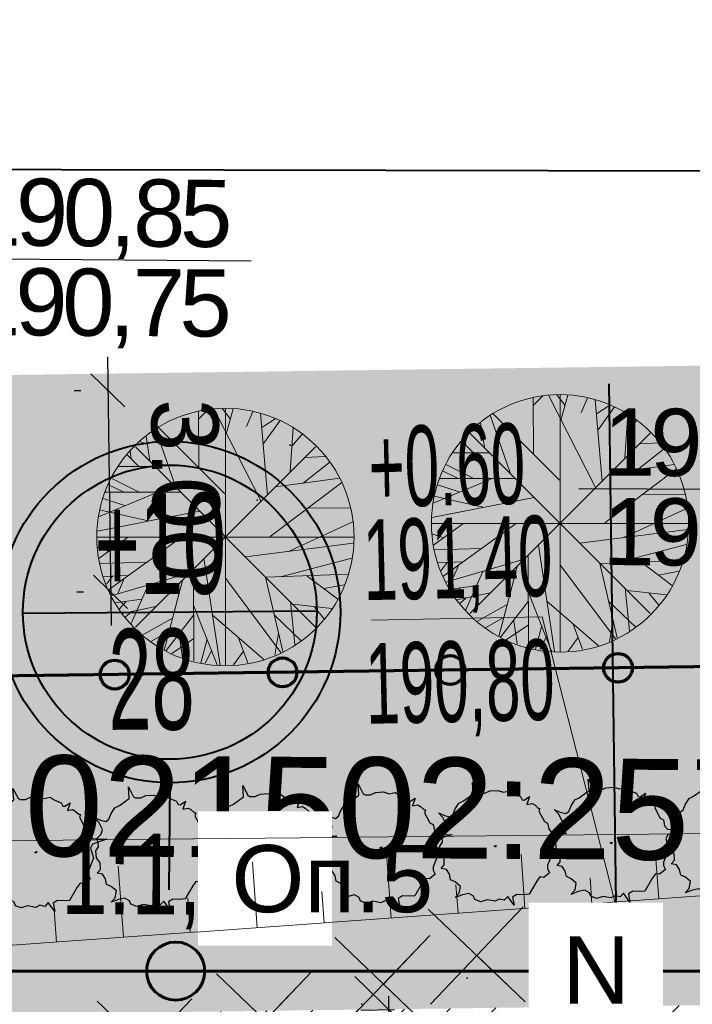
# Model space of a CAD drawing. Header units: millimetres. Extents: x 3225950 to 6455324, y 386516 to 774348.
# Tile 62 of 69: x 3227641 to 3227651, y 387174 to 387188. Entities that reach past the tile are written whole.
import ezdxf
from ezdxf import colors
from ezdxf.entities.mleader import LeaderData, LeaderLine
from ezdxf.math import Vec2, Vec3

# ---------------------------------------------------------------- set-up
doc = ezdxf.new("R2010")
doc.units = ezdxf.units.MM
for name, pattern in [('ACAD_ISO02W100', [15, 12, -3]), ('ACAD_ISO04W100', [30, 24, -3, 0, -3]), ('ACAD_ISO10W100', [18, 12, -3, 0, -3])]:
    doc.linetypes.add(name, pattern=pattern)
for name, color, linetype in [('1 ГПЗУ', 7, 'Continuous'), ('1 Граница благоустройства', 7, 'Continuous'), ('1 Координаты', 7, 'Continuous'), ('1 ограждение', 7, 'Continuous'), ('1 откос', 7, 'Continuous'), ('1 Разбивочный 1', 7, 'Continuous'), ('1 Топо', 7, 'Continuous'), ('2 Отм по ОГ', 7, 'Continuous'), ('3 Земля', 7, 'Continuous'), ('5 Деревья', 250, 'Continuous'), ('8 ЭТО', 7, 'Continuous'), ('ТОЧКИ_ОБОСНОВАНИЯ', 255, 'Continuous')]:
    doc.layers.add(name, color=color, linetype=linetype)
doc.layers.add('1 освещение', color=250, linetype='Continuous', lineweight=13)
doc.layers.add('1_Снос', color=7, linetype='Continuous', lineweight=20)
for name, color, linetype, lineweight, true_color in [('41газон', 7, 'Continuous', 20, 0x525229), ('41откос', 7, 'Continuous', 20, 0x525229), ('41проезд', 7, 'Continuous', 20, 0xfff0c2)]:
    doc.layers.add(name, color=color, linetype=linetype, lineweight=lineweight, true_color=true_color)
doc.styles.add('ACAD14', font='arial.ttf', dxfattribs={"height": 1})
doc.styles.add('ATTR', font='romans.shx', dxfattribs={"width": 0.8, "height": 0.7})
doc.styles.add('GOST 2.304', font='arial.ttf')
doc.linetypes.add('ограждение1', pattern='A,6.35,-2.54,[133,ltypeshp.shx,S=2.54,R=0,X=-2.54,Y=0],-2.54,25.4', length=36.83)
doc.dimstyles.new('Генплан-чел', dxfattribs={"dimtxt": 1.5, "dimasz": 0.5, "dimexe": 0.5, "dimexo": 0.5, "dimtad": 1, "dimzin": 0, "dimdsep": 46, "dimtxsty": 'ACAD14', "dimblk": 'OBLIQUE', "dimcen": 1, "dimdle": 0.5, "dimclrd": 256, "dimclre": 256, "dimclrt": 256, "dimadec": 8, "dimazin": 2, "dimtfac": 1, "dimtmove": 0, "dimatfit": 3, "dimldrblk": 'OPEN30', "dimfxl": 0.5, "dimtfill": 1, "dimtfillclr": 256, "dimtolj": 1, "dimtzin": 0, "dimlwd": -1, "dimlwe": -1, "dimarcsym": 0})
doc.dimstyles.new('Генплан-чел-3', dxfattribs={"dimtxt": 1.5, "dimasz": 1, "dimexe": 0.08, "dimexo": 0.5, "dimgap": 0.2, "dimtad": 1, "dimzin": 0, "dimdsep": 46, "dimtxsty": 'ACAD14', "dimblk": 'OBLIQUE', "dimcen": 1, "dimdle": 0.2, "dimclrd": 256, "dimclre": 256, "dimclrt": 256, "dimadec": 8, "dimazin": 2, "dimtfac": 1, "dimtmove": 0, "dimatfit": 3, "dimldrblk": 'OPEN30', "dimfxl": 0.5, "dimtfill": 2, "dimtfillclr": 7, "dimtolj": 1, "dimtzin": 0, "dimlwd": -1, "dimlwe": -1, "dimarcsym": 0})
picture_1 = doc.add_image_def('image2.tif', size_in_pixel=(27388, 31050))

# ---------------------------------------------------------------- blocks, each defined once
blk = doc.blocks.new('_Oblique')
at = {"color": 0, "linetype": 'ByBlock', "lineweight": -2}
blk.add_line((-0.5, -0.5), (0.5, 0.5), dxfattribs=at)
blk = doc.blocks.new('*D43')
at = {"layer": '1 ГПЗУ', "transparency": 16777216}
for p, q in [((3227641.982, 387183.146), (3227642.036, 387179.147)), ((3227641.584, 387182.641), (3227641.489, 387182.64)), ((3227641.624, 387179.641), (3227641.529, 387179.64))]:
    blk.add_line(p, q, dxfattribs=at)
at = {"layer": 'Defpoints', "color": 0, "transparency": 16777216}
for p in [(3227642.084, 387182.648), (3227642.029, 387179.647), (3227642.124, 387179.648)]:
    blk.add_point(p, dxfattribs=at)
at = {"layer": '1 ГПЗУ', "transparency": 16777216, "xscale": 0.5, "yscale": 0.5, "zscale": 0.5}
for p, rotation in [((3227641.989, 387182.647), 90.77051154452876), ((3227642.029, 387179.647), 270.7705115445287)]:
    blk.add_blockref('_Oblique', p, dxfattribs=dict(at, rotation=rotation))
at = {"layer": '1 ГПЗУ', "lineweight": 50, "transparency": 16777216, "insert": (3227643.145, 387181.162), "char_height": 1, "attachment_point": 5, "rotation": 270.7705, "style": 'ACAD14', "bg_fill": 3, "box_fill_scale": 1.1, "bg_fill_color": 256, "bg_fill_true_color": 13158600, "bg_fill_transparency": 0}
blk.add_mtext('\\A1;3.00', dxfattribs=at)
blk = doc.blocks.new('_Open30')
at = {"color": 0, "linetype": 'ByBlock', "lineweight": -2}
for p, q in [((-1, 0.268), (0, 0)), ((0, 0), (-1, -0.268)), ((0, 0), (-1, 0))]:
    blk.add_line(p, q, dxfattribs=at)
blk = doc.blocks.new('*D147')
at = {"layer": '1 Разбивочный 1', "transparency": 16777216}
for p, q in [((3227646.241, 387168.726), (3227646.175, 387173.626)), ((3227645.758, 387173.42), (3227646.258, 387173.427)), ((3227647.206, 387168.939), (3227646.158, 387168.925))]:
    blk.add_line(p, q, dxfattribs=at)
at = {"layer": 'Defpoints', "color": 0, "transparency": 16777216}
for p in [(3227645.258, 387173.414), (3227646.178, 387173.426), (3227647.706, 387168.946)]:
    blk.add_point(p, dxfattribs=at)
at = {"layer": '1 Разбивочный 1', "transparency": 16777216}
for p, rotation in [((3227646.178, 387173.426), 90.770511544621), ((3227646.238, 387168.926), 270.770511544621)]:
    blk.add_blockref('_Oblique', p, dxfattribs=dict(at, rotation=rotation))
at = {"layer": '1 Разбивочный 1', "transparency": 16777216, "insert": (3227646.919, 387171.186), "char_height": 1, "attachment_point": 5, "rotation": 270.7705, "style": 'ACAD14', "bg_fill": 1, "box_fill_scale": 1.1, "bg_fill_color": 7, "bg_fill_true_color": 16777215, "bg_fill_transparency": 0}
blk.add_mtext('\\A1;4.50', dxfattribs=at)
blk = doc.blocks.new('010')
at = {"layer": '5 Деревья', "color": 89, "lineweight": 20, "true_color": 0x314020}
for p, q in [((2.7, 1.947), (2.992, 2.235)), ((2.711, 0.49), (2.7, 2.192)), ((3.161, 2.25), (4.556, -0.49)), ((3.656, 1.947), (3.409, 2.264)), ((3.501, 2.27), (3.501, -5.398)), ((3.532, 1.543), (3.735, 2.25)), ((4.129, 1.731), (4.32, 2.178)), ((4.759, -0.317), (4.545, 2.12)), ((4.59, 1.702), (4.984, 1.961)), ((4.635, 1.226), (5.13, 1.904)), ((1.417, 1.659), (2.014, -0.058)), ((1.507, 1.702), (3.487, -0.274)), ((5.524, 1.687), (5.434, 0.389)), ((5.49, 1.154), (5.794, 1.514)), ((0.934, 1.284), (1.17, 1.197)), ((1.136, 1.442), (1.249, 0.707)), ((0.574, 0.88), (0.911, 0.548)), ((0.697, 0.764), (0.664, 1.01)), ((6.185, 1.12), (0.817, -4.247)), ((6.185, -4.247), (0.817, 1.12)), ((5.816, 0.043), (6.626, 0.678)), ((5.872, 0.808), (6.48, 0.837)), ((0.315, 0.534), (1.406, 0.534)), ((0, 0), (0.45, -0.216)), ((0.101, 0.187), (0.934, -0.231)), ((6.975, 0.058), (4.837, -1.543)), ((4.995, -0.072), (6.907, 0.187)), ((1.44, -0.245), (-0.281, -0.966)), ((-0.079, -0.231), (2.171, -0.231)), ((-0.146, -0.418), (0.495, -0.62)), ((-0.315, -1.385), (2.734, -0.793)), ((-0.248, -0.75), (1.204, -1.082)), ((5.962, -0.707), (7.222, -0.692)), ((5.377, -1.99), (7.301, -1.111)), ((-0.333, -1.564), (7.335, -1.564)), ((0.607, -1.572), (-0.27, -2.207)), ((0.011, -3.144), (2.205, -1.558)), ((4.095, -2.149), (7.312, -1.745)), ((-0.315, -1.875), (0.034, -1.99)), ((-0.236, -2.351), (1.17, -2.308)), ((2.857, -2.207), (3.341, -5.38)), ((5.186, -2.74), (7.267, -2.192)), ((0.101, -3.317), (2.43, -2.625)), ((2.554, -2.524), (2.565, -5.25)), ((-0.146, -2.74), (0.607, -2.711)), ((0.135, -2.726), (-0.045, -2.971)), ((0.484, -2.798), (0.292, -3.245)), ((2.227, -2.856), (1.676, -4.932)), ((3.499, -2.784), (5.152, -5.005)), ((4.691, -2.755), (5.209, -4.976)), ((4.702, -2.755), (7.166, -2.668)), ((5.94, -2.726), (6.851, -3.418)), ((1.204, -3), (0.686, -4.154)), ((6.435, -3.101), (7.054, -2.985)), ((1.012, -3.418), (0.214, -3.519)), ((0.529, -3.49), (0.337, -3.707)), ((5.445, -3.49), (5.569, -4.759)), ((1.429, -3.634), (0.427, -3.836)), ((0.709, -3.779), (0.517, -3.952)), ((2.565, -3.62), (3.251, -5.365)), ((5.512, -3.562), (6.671, -3.692)), ((6.154, -3.649), (6.446, -3.995)), ((1.924, -3.981), (1.024, -4.485)), ((2.565, -3.88), (1.732, -4.947)), ((3.105, -3.88), (4.646, -5.206)), ((4.961, -3.894), (5.76, -4.658)), ((1.822, -4.37), (1.282, -4.673)), ((2.565, -4.586), (1.901, -5.033)), ((2.126, -4.471), (2.227, -5.149)), ((2.959, -4.601), (2.767, -5.307)), ((3.881, -4.543), (4.174, -5.307)), ((5.085, -4.428), (4.972, -5.077)), ((3.094, -4.932), (2.902, -5.322)), ((4.039, -4.961), (3.746, -5.365))]:
    blk.add_line(p, q, dxfattribs=at)
blk.add_circle((3.501, -1.564), 3.834, dxfattribs=at)
blk = doc.blocks.new('21042')
h = blk.add_hatch(color=87)
h.set_gradient(color1=(80, 122, 56), color2=(200, 231, 177), tint=1)
h.paths.add_polyline_path([(992.04, 691.631), (992.119, 691.946), (992.222, 691.987), (992.367, 692.022), (992.441, 692.102), (992.36, 692.261), (992.543, 692.118), (992.593, 692.216), (992.702, 692.224), (992.775, 692.291), (992.944, 692.308), (993.066, 692.387), (993.198, 692.376), (993.245, 692.313), (993.359, 692.288), (993.481, 692.355), (993.615, 692.456), (993.559, 692.34), (993.574, 692.193), (993.705, 692.132), (993.813, 692.115), (993.871, 692.012), (993.96, 691.932), (994.074, 691.944), (994.03, 691.85), (994.076, 691.713), (994.176, 691.63), (994.234, 691.489), (994.202, 691.392), (994.23, 691.316), (994.289, 691.237), (994.226, 691.117), (994.224, 691.018), (994.342, 690.886), (994.461, 690.816), (994.323, 690.835), (994.202, 690.831), (994.153, 690.769), (994.138, 690.636), (994.1, 690.497), (994.02, 690.425), (993.859, 690.219), (993.945, 689.99), (993.78, 690.16), (993.732, 690.173), (993.623, 690.14), (993.537, 690.064), (993.374, 690.003), (993.247, 690.006), (993.132, 689.944), (993.03, 689.978), (992.874, 689.995), (992.821, 690.053), (992.779, 690.046), (992.687, 689.94), (992.696, 690.118), (992.593, 690.066), (992.533, 690.082), (992.444, 690.125), (992.407, 690.122), (992.409, 690.184), (992.238, 690.362), (992.16, 690.377), (992.102, 690.492), (992.025, 690.544), (991.874, 690.517), (991.716, 690.472), (991.832, 690.547), (991.985, 690.661), (992.005, 690.749), (991.882, 690.939), (991.89, 691.055), (991.912, 691.242), (991.89, 691.311), (991.825, 691.384), (991.918, 691.515), (992.002, 691.529)])
h.paths.add_polyline_path([(993.084, 691.179), (993.084, 691.141), (993.12, 691.169)], flags=16)
h.paths.add_polyline_path([(993.087, 691.139), (993.025, 691.093), (993.012, 691.11), (993.074, 691.156)], flags=24)
for points in [[(992.36, 692.261), (992.543, 692.118), (992.593, 692.216), (992.702, 692.224), (992.775, 692.291), (992.944, 692.308), (993.066, 692.387), (993.198, 692.376), (993.245, 692.313), (993.359, 692.288), (993.481, 692.355), (993.615, 692.456), (993.559, 692.34), (993.574, 692.193), (993.705, 692.132), (993.813, 692.115), (993.871, 692.012), (993.96, 691.932), (994.074, 691.944), (994.03, 691.85), (994.076, 691.713), (994.176, 691.63), (994.234, 691.489), (994.202, 691.392), (994.23, 691.316), (994.289, 691.237), (994.226, 691.117), (994.224, 691.018), (994.342, 690.886), (994.461, 690.816), (994.323, 690.835), (994.202, 690.831), (994.153, 690.769), (994.138, 690.636), (994.1, 690.497), (994.02, 690.425), (993.859, 690.219), (993.945, 689.99), (993.78, 690.16), (993.732, 690.173), (993.623, 690.14), (993.537, 690.064), (993.374, 690.003), (993.247, 690.006), (993.132, 689.944), (993.03, 689.978), (992.874, 689.995), (992.821, 690.053), (992.779, 690.046), (992.687, 689.94), (992.696, 690.118), (992.593, 690.066), (992.533, 690.082), (992.444, 690.125), (992.407, 690.122), (992.409, 690.184), (992.238, 690.362), (992.16, 690.377), (992.102, 690.492), (992.025, 690.544), (991.874, 690.517), (991.716, 690.472), (991.832, 690.547), (991.985, 690.661), (992.005, 690.749), (991.882, 690.939), (991.89, 691.055), (991.912, 691.242), (991.89, 691.311), (991.825, 691.384), (991.918, 691.515), (992.002, 691.529), (992.04, 691.631), (992.119, 691.946), (992.222, 691.987), (992.367, 692.022), (992.441, 692.102)], [(993.084, 691.179), (993.12, 691.169), (993.084, 691.141)]]:
    blk.add_lwpolyline(points, close=True)
at = {"style": 'ATTR', "text_generation_flag": 4, "width": 0.8, "flags": 9}
blk.add_attdef('ESTCODE', (993.084, 691.141), '', height=0.014, rotation=216.8171, dxfattribs=at)
blk = doc.blocks.new('_None')
blk = doc.blocks.new('*D190')
at = {"layer": '2 Отм по ОГ', "transparency": 16777216}
for p, q in [((3227657.083, 387179.116), (3227656.936, 387190.105)), ((3227636.739, 387189.753), (3227657.137, 387190.028)), ((3227637.085, 387178.847), (3227636.937, 387189.836))]:
    blk.add_line(p, q, dxfattribs=at)
at = {"layer": 'Defpoints', "color": 0, "transparency": 16777216}
for p in [(3227656.937, 387190.025), (3227657.09, 387178.616), (3227637.092, 387178.347)]:
    blk.add_point(p, dxfattribs=at)
at = {"layer": '2 Отм по ОГ', "transparency": 16777216}
for p, rotation in [((3227656.937, 387190.025), 0.7705115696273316), ((3227636.938, 387189.756), 180.7705115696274)]:
    blk.add_blockref('_Oblique', p, dxfattribs=dict(at, rotation=rotation))
at = {"layer": '2 Отм по ОГ', "transparency": 16777216, "insert": (3227646.928, 387190.601), "char_height": 1, "attachment_point": 5, "rotation": 0.7705, "style": 'ACAD14', "bg_fill": 1, "box_fill_scale": 1.1, "bg_fill_color": 7, "bg_fill_true_color": 16777215, "bg_fill_transparency": 0}
blk.add_mtext('\\A1;20.00', dxfattribs=at)
blk = doc.blocks.new('*D194')
at = {"layer": '2 Отм по ОГ', "transparency": 16777216}
for p, q in [((3227657.083, 387179.116), (3227656.989, 387186.134)), ((3227657.59, 387178.623), (3227664.607, 387178.717))]:
    blk.add_line(p, q, dxfattribs=at)
blk.add_arc((3227657.09, 387178.616), 7.438, 0.7705, 90.7705, dxfattribs=at)
at = {"layer": 'Defpoints', "color": 0, "transparency": 16777216}
for p in [(3227660.722, 387185.107), (3227657.09, 387178.616), (3227657.09, 387178.616), (3227618.894, 387178.103), (3227657.158, 387173.574)]:
    blk.add_point(p, dxfattribs=at)
at = {"layer": '2 Отм по ОГ', "transparency": 16777216}
for p, rotation in [((3227656.99, 387186.054), 180.7705115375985), ((3227664.527, 387178.716), 270.7705115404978)]:
    blk.add_blockref('_Oblique', p, dxfattribs=dict(at, rotation=rotation))
at = {"layer": '2 Отм по ОГ', "transparency": 16777216, "insert": (3227663.735, 387183.333), "char_height": 1, "attachment_point": 5, "rotation": 305.3705, "style": 'ACAD14', "bg_fill": 1, "box_fill_scale": 1.1, "bg_fill_color": 7, "bg_fill_true_color": 16777215, "bg_fill_transparency": 0}
blk.add_mtext('\\A1;90°', dxfattribs=at)
blk = doc.blocks.new('*D203')
at = {"layer": '2 Отм по ОГ', "transparency": 16777216}
blk.add_arc((3227618.894, 387178.103), 2.41, 225.7705, 0.7705, dxfattribs=at)
at = {"layer": 'Defpoints', "color": 0, "transparency": 16777216}
for p in [(3227657.09, 387178.616), (3227618.894, 387178.103), (3227618.894, 387178.103), (3227620.621, 387176.421), (3227611.835, 387170.851)]:
    blk.add_point(p, dxfattribs=at)
at = {"layer": '2 Отм по ОГ', "transparency": 16777216}
for p, rotation in [((3227621.304, 387178.135), 90.77051154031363), ((3227617.212, 387176.376), 135.7705115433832)]:
    blk.add_blockref('_Oblique', p, dxfattribs=dict(at, rotation=rotation))
at = {"layer": '2 Отм по ОГ', "transparency": 16777216, "insert": (3227619.346, 387176.465), "char_height": 1, "attachment_point": 5, "rotation": 15.4423, "style": 'ACAD14', "bg_fill": 1, "box_fill_scale": 1.1, "bg_fill_color": 7, "bg_fill_true_color": 16777215, "bg_fill_transparency": 0}
blk.add_mtext('\\A1;135°', dxfattribs=at)

msp = doc.modelspace()

# ---------------------------------------------------------------- hatches: boundary and pattern name
at = {"layer": '41проезд'}
h = msp.add_hatch(dxfattribs=at)
h.set_pattern_fill('ANSI31,_O', color=256, scale=0.15)
h.set_pattern_definition([(45, (0, 0), (-0.33675960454, 0.33675960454), [])])
edge = h.paths.add_edge_path()
edge.add_arc((3227612.624, 387138.833), 8, 348.5097, 360.7705)
edge.add_line((3227620.623, 387138.94), (3227620.402, 387155.403))
edge.add_arc((3227618.402, 387155.376), 2, 0.7705, 90.7705)
edge.add_line((3227618.375, 387157.376), (3227616.56, 387161.661))
edge.add_line((3227616.56, 387161.661), (3227614.161, 387161.628))
edge.add_line((3227614.161, 387161.628), (3227613.429, 387157.309))
edge.add_line((3227613.429, 387157.309), (3227613.309, 387166.594))
edge.add_line((3227613.309, 387166.594), (3227615.809, 387166.627))
edge.add_line((3227615.809, 387166.627), (3227615.742, 387171.127))
edge.add_line((3227615.742, 387171.127), (3227616.976, 387171.144))
edge.add_arc((3227616.957, 387173.135), 1.992, 270.5349, 361.0062)
edge.add_line((3227618.949, 387173.17), (3227618.9, 387177.646))
edge.add_line((3227618.9, 387177.646), (3227629.999, 387177.795))
edge.add_line((3227629.999, 387177.795), (3227630.029, 387174.209))
edge.add_arc((3227631.029, 387174.222), 1, 180.7705, 261.4651)
edge.add_line((3227630.88, 387173.233), (3227660.283, 387173.616))
edge.add_line((3227660.283, 387173.616), (3227661.191, 387173.665))
edge.add_arc((3227660.407, 387181.446), 7.821, 275.7518, 319.1398)
edge.add_line((3227666.322, 387176.33), (3227666.403, 387167.464))
edge.add_arc((3227661.564, 387161.241), 7.883, 52.1313, 79.1721)
edge.add_line((3227663.045, 387168.983), (3227662.032, 387169.146))
edge.add_line((3227662.032, 387169.146), (3227635.724, 387168.785))
edge.add_arc((3227635.871, 387157.786), 11, 90.7649, 180)
edge.add_line((3227624.871, 387157.786), (3227625.11, 387139.961))
edge.add_arc((3227633.119, 387140.148), 8.011, 181.34, 200.6666)
edge.add_line((3227625.623, 387137.321), (3227620.464, 387137.239))

# ---------------------------------------------------------------- linework, layer by layer
at = {"color": 3, "linetype": 'Continuous', "lineweight": 40}
msp.add_lwpolyline([(3227609.771, 387244.39), (3227609.875, 387186), (3227663.051, 387185.89), (3227662.74, 387217.38), (3227662.2, 387244.65)], close=True, dxfattribs=at)
at = {"layer": '1 ограждение', "color": 5, "linetype": 'Continuous', "lineweight": 70, "ltscale": 0.2}
msp.add_line((3227657.09, 387178.616), (3227618.894, 387178.103), dxfattribs=at)
at = {"layer": '1 ограждение', "color": 5, "linetype": 'ограждение1', "lineweight": 70, "ltscale": 0.2}
for centre in [(3227644.591, 387178.448), (3227647.091, 387178.482), (3227649.591, 387178.516), (3227642.091, 387178.415)]:
    msp.add_circle(centre, 0.215, dxfattribs=at)
at = {"layer": '1 откос', "color": 7, "lineweight": 20}
for p, q in [((3227648.204, 387174.933), (3227648.146, 387175.743)), ((3227650.199, 387175.076), (3227650.147, 387175.802)), ((3227642.22, 387174.504), (3227642.144, 387175.564)), ((3227647.207, 387174.861), (3227647.176, 387175.287)), ((3227649.202, 387175.004), (3227649.174, 387175.388)), ((3227643.217, 387174.575), (3227643.181, 387175.085)), ((3227641.222, 387174.432), (3227641.183, 387174.983))]:
    msp.add_line(p, q, dxfattribs=at)
at = {"layer": '1_Снос', "lineweight": 30}
for points in [[(3227646.796, 387173.51), (3227648.178, 387174.955), (3227647.487, 387174.233), (3227648.209, 387173.541), (3227646.764, 387174.924)], [(3227645.403, 387173.085), (3227646.786, 387174.53), (3227646.095, 387173.807), (3227646.817, 387173.116), (3227645.372, 387174.499)], [(3227641.859, 387172.141), (3227643.242, 387173.586), (3227642.55, 387172.864), (3227643.273, 387172.172), (3227641.828, 387173.555)]]:
    msp.add_lwpolyline(points, dxfattribs=at)
at = {"layer": '1_Снос', "lineweight": 30, "elevation": 0.21}
msp.add_lwpolyline([(3227643.641, 387172.544), (3227645.024, 387173.989), (3227644.332, 387173.266), (3227645.055, 387172.575), (3227643.61, 387173.958)], dxfattribs=at)
at = {"layer": '3 Земля', "color": 102, "linetype": 'Continuous', "lineweight": 40, "flags": 128}
msp.add_lwpolyline([(3227649.454, 387182.746), (3227649.706, 387163.971)], dxfattribs=at)
at = {"layer": '3 Земля', "color": 5, "linetype": 'Continuous', "lineweight": 20, "flags": 128}
msp.add_lwpolyline([(3227645.917, 387179.226), (3227648.462, 387179.273), (3227649.546, 387175.032)], dxfattribs=at)
at = {"layer": '3 Земля', "color": 5, "linetype": 'Continuous', "lineweight": 40}
msp.add_lwpolyline([(3227642.913, 387176.803), (3227642.899, 387175.21)], dxfattribs=at)
at = {"layer": '8 ЭТО', "color": 1, "lineweight": 60}
msp.add_lwpolyline([(3227618.019, 387174), (3227655, 387174)], dxfattribs=at)
at = {"layer": 'ТОЧКИ_ОБОСНОВАНИЯ'}
for p in [(3227644.704, 387181.831), (3227644.214, 387181.011, 0.03), (3227647.342, 387173.896, -0.02), (3227645.772, 387173.506, 0.13)]:
    msp.add_point(p, dxfattribs=at)

# ---------------------------------------------------------------- block references
at = {"layer": '5 Деревья', "color": 7, "linetype": 'Continuous', "lineweight": 25, "xscale": 0.5, "yscale": 0.5, "zscale": 0.5}
msp.add_blockref('010', (3227646.976, 387181.448), dxfattribs=at)
at = {"layer": '5 Деревья', "color": 7, "lineweight": 9, "extrusion": (0, 0, -1), "xscale": -0.6978721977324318, "yscale": 0.697872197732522, "zscale": -0.6978721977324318, "rotation": 196.1704300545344}
for p in [(-3228444.305, 387446.062), (-3228446.024, 387446.085), (-3228447.728, 387446.108), (-3228449.455, 387446.156), (-3228451.158, 387446.178), (-3228440.882, 387446.016), (-3228442.602, 387446.039)]:
    msp.add_blockref('21042', p, dxfattribs=at)

# ---------------------------------------------------------------- texts
at = {"color": 3, "lineweight": 35, "insert": (3227634.93, 387177.247), "char_height": 1.5, "attachment_point": 1, "rotation": 359.67, "style": 'GOST 2.304'}
msp.add_mtext_dynamic_manual_height_columns('54:12:021502:257', width=6.06242, gutter_width=1250, heights=[0], dxfattribs=at)
at = {"layer": '1 откос', "color": 7, "lineweight": 20, "style": 'ACAD14', "width": 0.75}
msp.add_text('1:1,5', height=1.2, rotation=359.7595, dxfattribs=at).set_placement((3227641.288, 387174.851))
at = {"layer": '3 Земля', "color": 5, "linetype": 'Continuous', "lineweight": 40, "style": 'ACAD14', "width": 0.55}
for s, p in [('+0.60', (3227645.887, 387180.907)), ('191,40', (3227645.806, 387179.522, -181.523))]:
    msp.add_text(s, height=1.2, rotation=1.3136, dxfattribs=at).set_placement(p)
at = {"layer": '3 Земля', "color": 7, "linetype": 'Continuous', "lineweight": 40, "style": 'ACAD14', "width": 0.55}
msp.add_text('190,80', height=1.2, rotation=1.3136, dxfattribs=at).set_placement((3227645.84, 387177.681, -181.523))

# ---------------------------------------------------------------- dimensions: what is measured, and where the dimension line sits
at = {"layer": '1 Разбивочный 1', "color": 6}
dim = msp.add_linear_dim(base=(3227646.178, 387173.426), p1=(3227647.706, 387168.946), p2=(3227645.258, 387173.414), angle=270.7705, dimstyle='Генплан-чел-3', override={"dimtmove": 1}, dxfattribs=at)
dim.commit()
dim.dimension.update_dxf_attribs({"geometry": '*D147', "text_midpoint": (3227646.919, 387171.186)})
at = {"layer": '2 Отм по ОГ'}
dim = msp.add_angular_dim_2l(base=(3227620.620732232, 387176.421357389), line1=((3227657.090109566, 387178.616382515), (3227618.893563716, 387178.102685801)), line2=((3227618.893563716, 387178.102685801), (3227611.834519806, 387170.851182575)), dimstyle='Генплан-чел-3', dxfattribs=at)
dim.commit()
dim.dimension.update_dxf_attribs({"geometry": '*D203', "text_midpoint": (3227619.535372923, 387175.779313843), "dimtype": 162})

# ---------------------------------------------------------------- pictures from other files: only their frames are drawn
at = {"layer": '1 Топо', "color": 252}
image = msp.add_image(picture_1, insert=(3227525.615, 387085.336), size_in_units=(684.563, 776.095), dxfattribs=at)
image.dxf.flags = 7

# ---------------------------------------------------------------- next in the draw order: dimensions: what is measured, and where the dimension line sits
at = {"layer": '1 ГПЗУ', "color": 5, "lineweight": 50}
dim = msp.add_linear_dim(base=(3227642.029, 387179.647), p1=(3227642.084, 387182.648), p2=(3227642.124, 387179.648), angle=270.7705, dimstyle='Генплан-чел', dxfattribs=at)
dim.commit()
dim.dimension.update_dxf_attribs({"geometry": '*D43', "text_midpoint": (3227642.009, 387181.147), "dimtype": 161})

# ---------------------------------------------------------------- next in the draw order: hatches: boundary and pattern name
at = {"layer": '41газон', "lineweight": 20}
h = msp.add_hatch(dxfattribs=at)
h.set_pattern_fill('DOTS', color=256, scale=0.2)
edge = h.paths.add_edge_path()
edge.add_line((3227609.256, 387182.206), (3227609.272, 387182.061))
edge.add_line((3227609.272, 387182.061), (3227616.861, 387182.119))
edge.add_line((3227616.861, 387182.119), (3227634.237, 387182.522))
edge.add_line((3227634.237, 387182.522), (3227634.326, 387175.877))
edge.add_line((3227634.326, 387175.877), (3227662.122, 387176.154))
edge.add_arc((3227660.483, 387182.272), 6.334, 284.9966, 323.6987)
edge.add_line((3227665.588, 387178.522), (3227665.908, 387178.3))
edge.add_line((3227665.908, 387178.3), (3227666.297, 387179.067))
edge.add_line((3227666.297, 387179.067), (3227666.262, 387182.972))
edge.add_line((3227666.262, 387182.972), (3227609.256, 387182.206))
h = msp.add_hatch(dxfattribs=at)
h.set_pattern_fill('DOTS', color=256, scale=0.2)
edge = h.paths.add_edge_path()
edge.add_line((3227665.588, 387178.522), (3227665.908, 387178.3))
edge.add_line((3227665.908, 387178.3), (3227665.605, 387177.835))
edge.add_arc((3227660.384, 387181.497), 6.377, 272.8683, 324.9467, ccw=False)
edge.add_line((3227660.704, 387175.128), (3227660.263, 387175.116))
edge.add_line((3227660.263, 387175.116), (3227660.283, 387173.616))
edge.add_line((3227660.283, 387173.616), (3227630.88, 387173.233))
edge.add_arc((3227631.029, 387174.222), 1, 180.7705, 261.4651, ccw=False)
edge.add_line((3227630.029, 387174.209), (3227629.999, 387177.795))
edge.add_line((3227629.999, 387177.795), (3227618.9, 387177.646))
edge.add_line((3227618.9, 387177.646), (3227618.949, 387173.17))
edge.add_arc((3227616.957, 387173.135), 1.992, -89.4651, 1.0062, ccw=False)
edge.add_line((3227616.976, 387171.144), (3227613.249, 387171.093))
edge.add_line((3227613.249, 387171.093), (3227613.309, 387166.594))
edge.add_line((3227613.309, 387166.594), (3227613.429, 387157.309))
edge.add_line((3227613.429, 387157.309), (3227618.375, 387157.376))
edge.add_arc((3227618.402, 387155.376), 2, 0.7705, 90.7705, ccw=False)
edge.add_line((3227620.402, 387155.403), (3227620.513, 387147.171))
edge.add_line((3227620.513, 387147.171), (3227620.623, 387138.94))
edge.add_arc((3227612.624, 387138.833), 8, -11.4903, 0.7705, ccw=False)
edge.add_line((3227620.464, 387137.239), (3227619.836, 387137.229))
edge.add_arc((3227613.022, 387138.833), 7, 346.7571, 360.7705)
edge.add_line((3227620.022, 387138.927), (3227619.782, 387155.953))
edge.add_line((3227619.782, 387155.953), (3227619.216, 387143.123))
edge.add_line((3227619.216, 387143.123), (3227612.02, 387143.104))
edge.add_line((3227612.02, 387143.104), (3227611.865, 387154.643))
edge.add_line((3227611.865, 387154.643), (3227611.625, 387172.439))
edge.add_line((3227611.625, 387172.439), (3227618.144, 387179.136))
edge.add_line((3227618.144, 387179.136), (3227631.481, 387179.315))
edge.add_line((3227631.481, 387179.315), (3227631.554, 387173.823))
edge.add_line((3227631.554, 387173.823), (3227662.168, 387175.934))
edge.add_arc((3227661.191, 387180.777), 4.941, 281.4082, 332.8458)
at = {"layer": '41откос', "lineweight": 20}
h = msp.add_hatch(dxfattribs=at)
h.set_pattern_fill('DOTS', color=256, scale=0.2)
edge = h.paths.add_edge_path()
edge.add_line((3227618.144, 387179.136), (3227631.481, 387179.315))
edge.add_line((3227631.481, 387179.315), (3227631.556, 387173.739))
edge.add_line((3227631.556, 387173.739), (3227662.168, 387175.934))
edge.add_arc((3227661.191, 387180.777), 4.941, 281.4082, 332.8458)
edge.add_arc((3227660.483, 387182.272), 6.334, 284.9966, 323.6987, ccw=False)
edge.add_line((3227662.122, 387176.154), (3227634.326, 387175.877))
edge.add_line((3227634.326, 387175.877), (3227634.237, 387182.542))
edge.add_line((3227634.237, 387182.542), (3227616.861, 387182.119))
edge.add_line((3227616.861, 387182.119), (3227611.074, 387176.231))
edge.add_line((3227611.074, 387176.231), (3227611.372, 387154.11))
edge.add_line((3227611.372, 387154.11), (3227611.545, 387141.232))
edge.add_line((3227611.545, 387141.232), (3227619.238, 387141.323))
edge.add_line((3227619.238, 387141.323), (3227619.722, 387138.923))
edge.add_arc((3227601.328, 387138.933), 18.393, 354.675, 359.968, ccw=False)
edge.add_line((3227619.642, 387137.226), (3227619.836, 387137.229))
edge.add_arc((3227613.022, 387138.833), 7, 346.7571, 360.7705)
edge.add_line((3227620.022, 387138.927), (3227619.816, 387155.952))
edge.add_line((3227619.816, 387155.952), (3227619.216, 387143.123))
edge.add_line((3227619.216, 387143.123), (3227612.02, 387143.104))
edge.add_line((3227612.02, 387143.104), (3227611.845, 387156.117))
edge.add_line((3227611.845, 387156.117), (3227611.625, 387172.439))
edge.add_line((3227611.625, 387172.439), (3227618.144, 387179.136))

# ---------------------------------------------------------------- next in the draw order: linework, layer by layer
at = {"layer": '1 ГПЗУ', "color": 190, "linetype": 'ACAD_ISO02W100', "lineweight": 35, "ltscale": 0.5, "const_width": 0.3}
msp.add_lwpolyline([(3227663.226, 387179.932), (3227663.806, 387140.926), (3227612.933, 387140.12), (3227612.304, 387179.247)], close=True, dxfattribs=at)
at = {"layer": '1 Граница благоустройства', "color": 24, "linetype": 'ACAD_ISO04W100', "lineweight": 50, "ltscale": 0.5}
msp.add_lwpolyline([(3227612.915, 387130.838, 0.5, 0.5, 0), (3227612.896, 387132.04, 0.5, 0.5, 0), (3227616.498, 387133.559, 0.5, 0.5, 0), (3227617.128, 387134.406, 0.5, 0.5, 0), (3227612.397, 387137.111, 0.5, 0.5, 0), (3227609.982, 387137.073, 0.5, 0.5, 0), (3227609.956, 387138.688, 0.5, 0.5, 0), (3227609.214, 387139.124, 0.5, 0.5, 0), (3227602.031, 387151.181, 0.5, 0.5, 0), (3227600.418, 387154.872, 0.5, 0.5, 0), (3227599.647, 387154.497, 0.5, 0.5, 0), (3227598.365, 387156.85, 0.5, 0.5, 0), (3227601.016, 387158.165, 0.5, 0.5, 0), (3227602.137, 387155.777, 0.5, 0.5, 0), (3227601.452, 387155.387, 0.5, 0.5, 0), (3227604.017, 387152.054, 0.5, 0.5, 0), (3227609.903, 387141.981, 0.5, 0.5, 0), (3227609.256, 387182.206, 0.5, 0.5, 0), (3227666.262, 387182.972, 0.5, 0.5, 0), (3227666.282, 387180.737, 0.5, 0.5, 0), (3227668.327, 387180.908, 0.5, 0.5, 0), (3227670.972, 387133.006, 0.5, 0.5, 0)], format="xyseb", close=True, dxfattribs=at)
at = {"layer": '1 Координаты', "color": 3, "lineweight": 50, "const_width": 0.4}
msp.add_lwpolyline([(3227609.982, 387137.073), (3227609.272, 387182.062), (3227666.262, 387182.972), (3227666.672, 387137.972)], close=True, dxfattribs=at)
at = {"layer": '3 Земля', "color": 6, "linetype": 'ACAD_ISO10W100', "lineweight": 70, "const_width": 0.5, "flags": 128}
msp.add_lwpolyline([(3227612.915, 387130.838), (3227612.896, 387132.04), (3227616.498, 387133.559), (3227617.128, 387134.406), (3227612.397, 387137.111), (3227609.982, 387137.073), (3227609.956, 387138.688), (3227609.214, 387139.124), (3227602.031, 387151.181), (3227600.418, 387154.872), (3227599.647, 387154.497), (3227598.365, 387156.85), (3227601.016, 387158.165), (3227602.137, 387155.777), (3227601.452, 387155.387), (3227604.017, 387152.054), (3227609.903, 387141.981), (3227609.256, 387182.206), (3227666.262, 387182.972), (3227666.296, 387179.22), (3227668.57, 387179.241), (3227670.972, 387133.006), (3227612.528, 387130.824)], dxfattribs=at)
at = {"layer": '3 Земля', "color": 5, "linetype": 'Continuous', "lineweight": 40, "flags": 128}
msp.add_lwpolyline([(3227640.723, 387179.328), (3227645.103, 387179.362)], dxfattribs=at)
at = {"layer": '3 Земля', "color": 5, "linetype": 'Continuous', "lineweight": 40}
for radius in [2.542, 2.19]:
    msp.add_circle((3227642.913, 387179.345), radius, dxfattribs=at)

# ---------------------------------------------------------------- next in the draw order: block references
at = {"layer": '5 Деревья', "color": 7, "linetype": 'Continuous', "lineweight": 25, "xscale": 0.5, "yscale": 0.5, "zscale": 0.5}
msp.add_blockref('010', (3227641.99, 387181.245), dxfattribs=at)

# ---------------------------------------------------------------- next in the draw order: texts
at = {"layer": '3 Земля', "color": 5, "linetype": 'Continuous', "lineweight": 40, "style": 'ACAD14', "width": 0.55}
for s, p in [('+10', (3227641.797, 387179.61)), ('28', (3227642.002, 387177.592))]:
    msp.add_text(s, height=1.5, rotation=0.3237, dxfattribs=at).set_placement(p)

# ---------------------------------------------------------------- next in the draw order: dimensions: what is measured, and where the dimension line sits
at = {"layer": '2 Отм по ОГ'}
dim = msp.add_linear_dim(base=(3227656.937, 387190.025), p1=(3227637.092, 387178.347), p2=(3227657.09, 387178.616), angle=180.7705, dimstyle='Генплан-чел-3', override={"dimtmove": 1}, dxfattribs=at)
dim.commit()
dim.dimension.update_dxf_attribs({"geometry": '*D190', "text_midpoint": (3227646.928, 387190.601)})
dim = msp.add_angular_dim_2l(base=(3227660.72214704, 387185.107301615), line1=((3227657.090109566, 387178.616382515), (3227657.1579269, 387173.573741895)), line2=((3227657.090109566, 387178.616382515), (3227618.893563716, 387178.102685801)), dimstyle='Генплан-чел-3', dxfattribs=at)
dim.commit()
dim.dimension.update_dxf_attribs({"geometry": '*D194', "text_midpoint": (3227663.155240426, 387182.921950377), "dimtype": 162})

# ---------------------------------------------------------------- next in the draw order: leaders
at = {"layer": '2 Отм по ОГ', "color": 5, "linetype": 'ByBlock', "lineweight": 20}
ml = msp.add_multileader_mtext('Standard', dxfattribs=at)
ml.set_content('{\\T0.9;192,10\\C256;\\P190,75}', color=5, style='ACAD14')
ml.set_leader_properties()
ml.set_arrow_properties(name='NONE')
ml.build(insert=Vec2(0, 0))
ml.multileader.update_dxf_attribs({"text_left_attachment_type": 6, "text_right_attachment_type": 6, "dogleg_length": 0.36})
ctx = ml.context
ctx.base_point, ctx.char_height, ctx.landing_gap_size, ctx.plane_origin, ctx.plane_x_axis, ctx.plane_y_axis = Vec3(3227634.166, 387184.889), 1, 0.01, Vec3(3227635.357, 387192.041), Vec3(0.999977, -0.006784), Vec3(0.006784, 0.999977)
ctx.left_attachment, ctx.right_attachment = 6, 6
notes = []
notes.append((ctx, [(1, (1, 1, 0), (3227633.723, 387184.892), (0.999977, -0.006784), 0.443, [(0, [(3227631.392, 387178.271)], 0, [])])]))
ctx.mtext.insert, ctx.mtext.text_direction, ctx.mtext.rotation, ctx.mtext.width, ctx.mtext.line_spacing_factor, ctx.mtext.flow_direction = Vec3(3227634.184, 387186.089), Vec3(0.999977, -0.006784), 6.276401, 17.7596, 0.8, 5
ml = msp.add_multileader_mtext('Standard', dxfattribs=at)
ml.set_content('{\\T0.9;190,85\\C256;\\P190,75}', color=5, style='ACAD14')
ml.set_leader_properties()
ml.set_arrow_properties(name='NONE')
ml.build(insert=Vec2(0, 0))
ml.multileader.update_dxf_attribs({"text_left_attachment_type": 6, "text_right_attachment_type": 6, "dogleg_length": 0.36})
ctx = ml.context
ctx.base_point, ctx.char_height, ctx.landing_gap_size, ctx.plane_origin, ctx.plane_x_axis, ctx.plane_y_axis = Vec3(3227639.906, 387184.606), 1, 0.01, Vec3(3227641.097, 387191.108), Vec3(0.999977, -0.006784), Vec3(0.006784, 0.999977)
ctx.left_attachment, ctx.right_attachment = 6, 6
notes.append((ctx, [(1, (1, 1, 0), (3227639.463, 387184.609), (0.999977, -0.006784), 0.443, [(0, [(3227634.592, 387178.314)], 0, [])])]))
ctx.mtext.insert, ctx.mtext.text_direction, ctx.mtext.rotation, ctx.mtext.width, ctx.mtext.line_spacing_factor, ctx.mtext.flow_direction = Vec3(3227639.924, 387185.806), Vec3(0.999977, -0.006784), 6.276401, 17.7596, 0.8, 5
ml = msp.add_multileader_mtext('Standard', dxfattribs=at)
ml.set_content('{\\T0.9;190,80\\C256;\\P190,80}', color=5, style='ACAD14')
ml.set_leader_properties()
ml.set_arrow_properties(name='NONE')
ml.build(insert=Vec2(0, 0))
ml.multileader.update_dxf_attribs({"text_left_attachment_type": 6, "text_right_attachment_type": 6, "dogleg_length": 0.36})
ctx = ml.context
ctx.base_point, ctx.char_height, ctx.landing_gap_size, ctx.plane_origin, ctx.plane_x_axis, ctx.plane_y_axis = Vec3(3227649.518, 387181.179), 1, 0.01, Vec3(3227650.876, 387188.335), Vec3(0.999977, -0.006784), Vec3(0.006784, 0.999977)
ctx.left_attachment, ctx.right_attachment, ctx.text_align_type = 6, 6, 2
notes.append((ctx, [(0, (1, 1, 0), (3227654.241, 387181.147), (-0.999977, 0.006784), 1.018, [(0, [(3227657.09, 387178.616)], 0, [])])]))
ctx.mtext.insert, ctx.mtext.text_direction, ctx.mtext.rotation, ctx.mtext.width, ctx.mtext.alignment, ctx.mtext.line_spacing_factor, ctx.mtext.flow_direction = Vec3(3227653.221, 387182.354), Vec3(0.999977, -0.006784), 6.276401, 17.7596, 3, 0.8, 5
for ctx, leaders in notes:
    for number, flags, end, landing, length, lines in leaders:
        leader = LeaderData()
        leader.index, (leader.has_last_leader_line, leader.has_dogleg_vector, leader.attachment_direction) = number, flags
        leader.last_leader_point, leader.dogleg_vector, leader.dogleg_length = Vec3(end), Vec3(landing), length
        for number, points, colour, breaks in lines:
            line = LeaderLine()
            line.index, line.vertices, line.color, line.breaks = number, Vec3.list(points), colors.encode_raw_color(colour), breaks
            leader.lines.append(line)
        ctx.leaders.append(leader)

# ---------------------------------------------------------------- next in the draw order: texts
at = {"layer": '1 освещение', "color": 1, "lineweight": 60, "insert": (3227643.831, 387175.877), "char_height": 1, "attachment_point": 1, "style": 'GOST 2.304', "bg_fill": 3, "box_fill_scale": 1.5, "bg_fill_color": 256, "bg_fill_transparency": 0}
msp.add_mtext_dynamic_manual_height_columns('Оп.5', width=1, gutter_width=1250, heights=[0], dxfattribs=at)

# ---------------------------------------------------------------- next in the draw order: hatches: boundary and pattern name
at = {"layer": '1 освещение', "lineweight": 60}
h = msp.add_hatch(color=1, dxfattribs=at)
h.dxf.hatch_style = 1
h.paths.add_polyline_path([(3227643.433, 387174, 1), (3227642.567, 387174, 1)])

# ---------------------------------------------------------------- next in the draw order: linework, layer by layer
at = {"layer": '1 откос', "color": 7, "lineweight": 20}
for p, q in [((3227662.152, 387176.158), (3227634.326, 387175.88)), ((3227662.168, 387175.934), (3227631.556, 387173.739)), ((3227644.214, 387174.647), (3227644.144, 387175.624)), ((3227646.209, 387174.79), (3227646.145, 387175.683)), ((3227645.212, 387174.718), (3227645.178, 387175.186))]:
    msp.add_line(p, q, dxfattribs=at)
at = {"layer": '8 ЭТО', "color": 1, "lineweight": 60}
msp.add_circle((3227643, 387174), 0.433, dxfattribs=at)

# ---------------------------------------------------------------- next in the draw order: texts
at = {"layer": '8 ЭТО', "color": 1, "lineweight": 60, "insert": (3227648.762, 387174.517), "char_height": 1, "attachment_point": 1, "style": 'GOST 2.304', "bg_fill": 3, "box_fill_scale": 1.5, "bg_fill_color": 256, "bg_fill_transparency": 0}
msp.add_mtext_dynamic_manual_height_columns('N', width=1, gutter_width=1250, heights=[0], dxfattribs=at)

doc.saveas('drawing.dxf')
